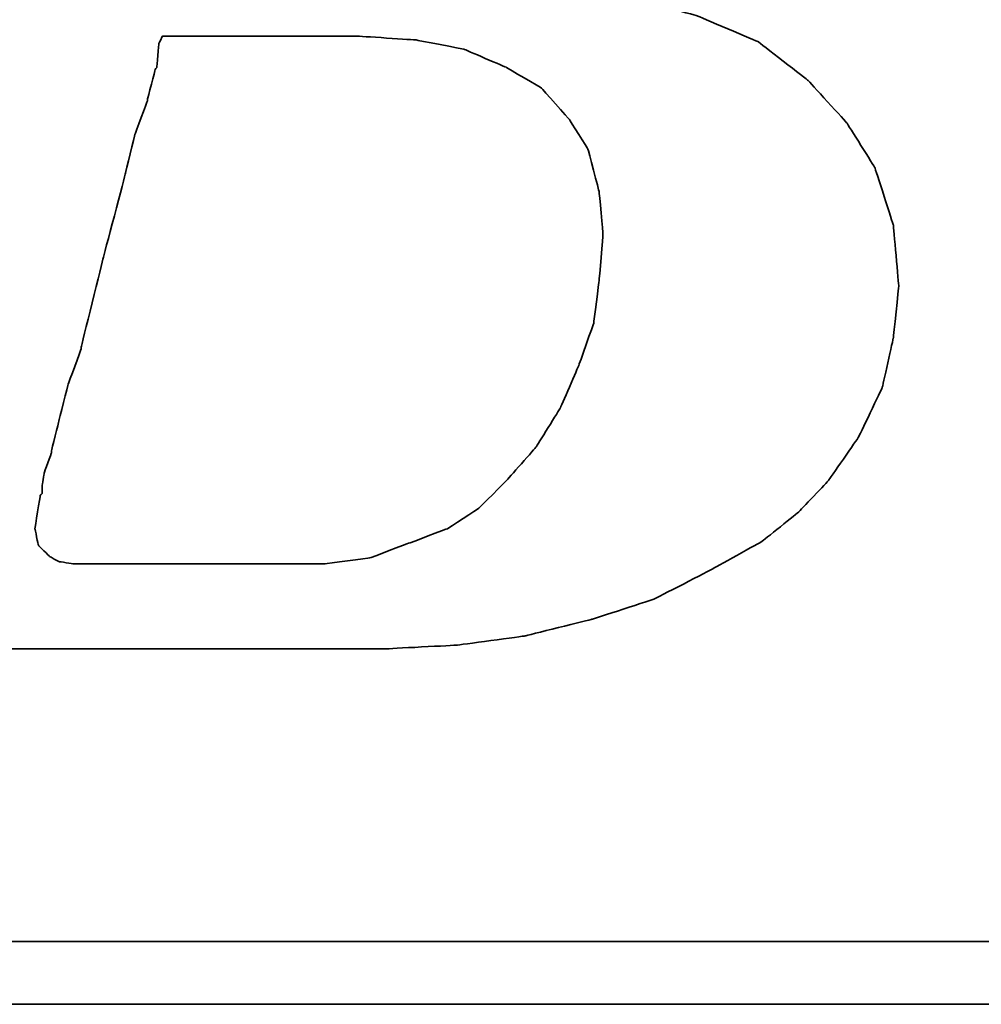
# Model space of a CAD drawing. Header units: millimetres. Extents: x 2482 to 2789, y 455 to 558.
# Tile 27 of 52: x 2709.03 to 2710.78, y 484.64 to 486.43. Entities that reach past the tile are written whole.
import ezdxf

# ---------------------------------------------------------------- set-up
doc = ezdxf.new("R2010")
doc.units = ezdxf.units.MM
doc.header["$LTSCALE"] = 0.2
doc.layers.add('DIM', color=4, linetype='Continuous')
doc.layers.add('layer 1', color=7, linetype='Continuous')

# ---------------------------------------------------------------- blocks, each defined once
blk = doc.blocks.new('TBI MOTION logo(完整正式版)')
at = {"layer": 'layer 1', "color": 22, "lineweight": 35}
for points, knots in [([(-64.65375, -6.86375), (-64.65375, -6.86375), (-64.84375, -7.29625), (-64.84375, -7.29625), (-64.84375, -7.29625), (-64.84375, -7.29625), (-64.86875, -7.34375), (-64.86875, -7.34375), (-64.86875, -7.34375), (-64.86875, -7.34375), (-64.86875, -7.36875), (-64.86875, -7.36875), (-64.86875, -7.36875), (-64.86875, -7.36875), (-65.15375, -7.65375), (-65.15375, -7.65375), (-65.15375, -7.65375), (-65.15375, -7.65375), (-65.17875, -7.65375), (-65.17875, -7.65375), (-65.17875, -7.65375), (-65.17875, -7.65375), (-65.20375, -7.67875), (-65.20375, -7.67875), (-65.20375, -7.67875), (-65.20375, -7.67875), (-65.58875, -7.87125), (-65.58875, -7.87125), (-65.58875, -7.87125), (-65.58875, -7.87125), (-65.63375, -7.87125), (-65.63375, -7.87125), (-65.63375, -7.87125), (-65.63375, -7.87125), (-65.65875, -7.89375), (-65.65875, -7.89375), (-65.65875, -7.89375), (-65.65875, -7.89375), (-66.09375, -7.94375), (-66.09375, -7.94375), (-66.09375, -7.94375), (-66.09375, -7.94375), (-66.11375, -7.94375), (-66.11375, -7.94375), (-66.11375, -7.94375), (-66.11375, -7.94375), (-66.16375, -7.94375), (-66.16375, -7.94375), (-66.16375, -7.94375), (-66.16375, -7.94375), (-66.30875, -7.94375), (-66.30875, -7.94375), (-66.30875, -7.94375), (-66.30875, -7.94375), (-66.69375, -7.94375), (-66.69375, -7.94375), (-66.69375, -7.94375), (-66.69375, -7.94375), (-67.07375, -7.94375), (-67.07375, -7.94375), (-67.07375, -7.94375), (-67.07375, -7.94375), (-67.12375, -7.94375), (-67.12375, -7.94375), (-67.12375, -7.94375), (-67.12375, -7.94375), (-67.12375, -7.96625), (-67.12375, -7.96625), (-67.12375, -7.96625), (-67.12375, -7.96625), (-67.14875, -7.99125), (-67.14875, -7.99125), (-67.14875, -7.99125), (-67.14875, -7.99125), (-67.24375, -8.34875), (-67.24375, -8.34875), (-67.24375, -8.34875), (-67.24375, -8.34875), (-67.31375, -8.68625), (-67.31375, -8.68625), (-67.31375, -8.68625), (-67.31375, -8.68625), (-67.26875, -8.68625), (-67.26875, -8.68625), (-67.26875, -8.68625), (-67.26875, -8.68625), (-67.07375, -8.68625), (-67.07375, -8.68625), (-67.07375, -8.68625), (-67.07375, -8.68625), (-66.54875, -8.68625), (-66.54875, -8.68625), (-66.54875, -8.68625), (-66.54875, -8.68625), (-65.82625, -8.68625), (-65.82625, -8.68625), (-65.82625, -8.68625), (-65.82625, -8.68625), (-65.01375, -8.68625), (-65.01375, -8.68625), (-65.01375, -8.68625), (-65.01375, -8.68625), (-64.05375, -8.68625), (-64.05375, -8.68625), (-64.05375, -8.68625), (-64.05375, -8.68625), (-62.08375, -8.68625), (-62.08375, -8.68625), (-62.08375, -8.68625), (-62.08375, -8.68625), (-60.06875, -8.68625), (-60.06875, -8.68625), (-60.06875, -8.68625), (-60.06875, -8.68625), (-59.10875, -8.68625), (-59.10875, -8.68625), (-59.10875, -8.68625), (-59.10875, -8.68625), (-58.29375, -8.68625), (-58.29375, -8.68625), (-58.29375, -8.68625), (-58.29375, -8.68625), (-57.57375, -8.68625), (-57.57375, -8.68625), (-57.57375, -8.68625), (-57.57375, -8.68625), (-57.04875, -8.68625), (-57.04875, -8.68625), (-57.04875, -8.68625), (-57.04875, -8.68625), (-56.85375, -8.68625), (-56.85375, -8.68625), (-56.85375, -8.68625), (-56.85375, -8.68625), (-56.70875, -8.68625), (-56.70875, -8.68625), (-56.70875, -8.68625), (-56.70875, -8.68625), (-56.61375, -8.68625), (-56.61375, -8.68625), (-56.61375, -8.68625), (-56.61375, -8.68625), (-56.56875, -8.68625), (-56.56875, -8.68625), (-56.56875, -8.68625), (-56.56875, -8.68625), (-55.65375, -8.63875), (-55.65375, -8.63875), (-55.65375, -8.63875), (-55.65375, -8.63875), (-54.76875, -8.51875), (-54.76875, -8.51875), (-54.76875, -8.51875), (-54.76875, -8.51875), (-53.90375, -8.30375), (-53.90375, -8.30375), (-53.90375, -8.30375), (-53.90375, -8.30375), (-53.08875, -8.03875), (-53.08875, -8.03875), (-53.08875, -8.03875), (-53.08875, -8.03875), (-52.34375, -7.65375), (-52.34375, -7.65375), (-52.34375, -7.65375), (-52.34375, -7.65375), (-51.69875, -7.29625), (-51.69875, -7.29625), (-51.69875, -7.29625), (-51.69875, -7.29625), (-51.21875, -6.91125), (-51.21875, -6.91125), (-51.21875, -6.91125), (-51.21875, -6.91125), (-50.83375, -6.50375), (-50.83375, -6.50375), (-50.83375, -6.50375), (-50.83375, -6.50375), (-50.44875, -5.94875), (-50.44875, -5.94875), (-50.44875, -5.94875), (-50.44875, -5.94875), (-50.13875, -5.30375), (-50.13875, -5.30375), (-50.13875, -5.30375), (-50.13875, -5.30375), (-49.99375, -4.65375), (-49.99375, -4.65375), (-49.99375, -4.65375), (-49.99375, -4.65375), (-49.92375, -3.98375), (-49.92375, -3.98375), (-49.92375, -3.98375), (-49.92375, -3.98375), (-49.99375, -3.19374), (-49.99375, -3.19374), (-49.99375, -3.19374), (-49.99375, -3.19374), (-50.23374, -2.44874), (-50.23374, -2.44874), (-50.23374, -2.44874), (-50.23374, -2.44874), (-50.59375, -1.87374), (-50.59375, -1.87374), (-50.59375, -1.87374), (-50.59375, -1.87374), (-51.09875, -1.31874), (-51.09875, -1.31874), (-51.09875, -1.31874), (-51.09875, -1.31874), (-51.74375, -0.81875), (-51.74375, -0.81875), (-51.74375, -0.81875), (-51.74375, -0.81875), (-52.53875, -0.48125), (-52.53875, -0.48125), (-52.53875, -0.48125), (-52.53875, -0.48125), (-53.47375, -0.21875), (-53.47375, -0.21875), (-53.47375, -0.21875), (-53.47375, -0.21875), (-54.52875, -0.04874), (-54.52875, -0.04874), (-54.52875, -0.04874), (-54.52875, -0.04874), (-55.65375, 0.12125), (-55.65375, 0.12125), (-55.65375, 0.12125), (-55.65375, 0.12125), (-54.50375, 0.28624), (-54.50375, 0.28624), (-54.50375, 0.28624), (-54.50375, 0.28624), (-53.83375, 0.38124), (-53.83375, 0.38124), (-53.83375, 0.38124), (-53.83375, 0.38124), (-53.18375, 0.50125), (-53.18375, 0.50125), (-53.18375, 0.50125), (-53.18375, 0.50125), (-52.55875, 0.66874), (-52.55875, 0.66874), (-52.55875, 0.66874), (-52.55875, 0.66874), (-52.03375, 0.86124), (-52.03375, 0.86124), (-52.03375, 0.86124), (-52.03375, 0.86124), (-51.50374, 1.03124), (-51.50374, 1.03124), (-51.50374, 1.03124), (-51.50374, 1.03124), (-51.09875, 1.27125), (-51.09875, 1.27125), (-51.09875, 1.27125), (-51.09875, 1.27125), (-50.71375, 1.48624), (-50.71375, 1.48624), (-50.71375, 1.48624), (-50.71375, 1.48624), (-50.37625, 1.77625), (-50.37625, 1.77625), (-50.37625, 1.77625), (-50.37625, 1.77625), (-49.82375, 2.37625), (-49.82375, 2.37625), (-49.82375, 2.37625), (-49.82375, 2.37625), (-49.41875, 2.99625), (-49.41875, 2.99625), (-49.41875, 2.99625), (-49.41875, 2.99625), (-49.22375, 3.76625), (-49.22375, 3.76625), (-49.22375, 3.76625), (-49.22375, 3.76625), (-49.15375, 4.50874), (-49.15375, 4.50874), (-49.15375, 4.50874), (-49.15375, 4.50874), (-49.20375, 5.25125), (-49.20375, 5.25125), (-49.20375, 5.25125), (-49.20375, 5.25125), (-49.41875, 5.92625), (-49.41875, 5.92625), (-49.41875, 5.92625), (-49.41875, 5.92625), (-49.77875, 6.47625), (-49.77875, 6.47625), (-49.77875, 6.47625), (-49.77875, 6.47625), (-50.33125, 7.02624), (-50.33125, 7.02624), (-50.33125, 7.02624), (-50.33125, 7.02624), (-51.00125, 7.43625), (-51.00125, 7.43625), (-51.00125, 7.43625), (-51.00125, 7.43625), (-51.79375, 7.72625), (-51.79375, 7.72625), (-51.79375, 7.72625), (-51.79375, 7.72625), (-52.72875, 7.89124), (-52.72875, 7.89124), (-52.72875, 7.89124), (-52.72875, 7.89124), (-53.83375, 7.98625), (-53.83375, 7.98625), (-53.83375, 7.98625), (-53.83375, 7.98625), (-53.92875, 7.98625), (-53.92875, 7.98625), (-53.92875, 7.98625), (-53.92875, 7.98625), (-54.26375, 7.98625), (-54.26375, 7.98625), (-54.26375, 7.98625), (-54.26375, 7.98625), (-54.74375, 7.98625), (-54.74375, 7.98625), (-54.74375, 7.98625), (-54.74375, 7.98625), (-55.36875, 7.98625), (-55.36875, 7.98625), (-55.36875, 7.98625), (-55.36875, 7.98625), (-56.13375, 7.98625), (-56.13375, 7.98625), (-56.13375, 7.98625), (-56.13375, 7.98625), (-56.94875, 7.98625), (-56.94875, 7.98625), (-56.94875, 7.98625), (-56.94875, 7.98625), (-58.77625, 7.98625), (-58.77625, 7.98625), (-58.77625, 7.98625), (-58.77625, 7.98625), (-60.59875, 7.98625), (-60.59875, 7.98625), (-60.59875, 7.98625), (-60.59875, 7.98625), (-61.41375, 7.98625), (-61.41375, 7.98625), (-61.41375, 7.98625), (-61.41375, 7.98625), (-62.17875, 7.98625), (-62.17875, 7.98625), (-62.17875, 7.98625), (-62.17875, 7.98625), (-62.80375, 7.98625), (-62.80375, 7.98625), (-62.80375, 7.98625), (-62.80375, 7.98625), (-63.30625, 7.98625), (-63.30625, 7.98625), (-63.30625, 7.98625), (-63.30625, 7.98625), (-63.57375, 7.98625), (-63.57375, 7.98625), (-63.57375, 7.98625), (-63.57375, 7.98625), (-63.57375, 7.96375), (-63.57375, 7.96375), (-63.57375, 7.96375), (-63.57375, 7.96375), (-63.59875, 7.94125), (-63.59875, 7.94125), (-63.59875, 7.94125), (-63.59875, 7.94125), (-63.69375, 7.55625), (-63.69375, 7.55625), (-63.69375, 7.55625), (-63.69375, 7.55625), (-63.76375, 7.24624), (-63.76375, 7.24624), (-63.76375, 7.24624), (-63.76375, 7.24624), (-63.23875, 7.24624), (-63.23875, 7.24624), (-63.23875, 7.24624), (-63.23875, 7.24624), (-62.75875, 7.24624), (-62.75875, 7.24624), (-62.75875, 7.24624), (-62.75875, 7.24624), (-62.61125, 7.24624), (-62.61125, 7.24624), (-62.61125, 7.24624), (-62.61125, 7.24624), (-62.56625, 7.24624), (-62.56625, 7.24624), (-62.56625, 7.24624), (-62.56625, 7.24624), (-62.22875, 7.24624), (-62.22875, 7.24624), (-62.22875, 7.24624), (-62.22875, 7.24624), (-62.20375, 7.24624), (-62.20375, 7.24624), (-62.20375, 7.24624), (-62.20375, 7.24624), (-62.17875, 7.21875), (-62.17875, 7.21875), (-62.17875, 7.21875), (-62.17875, 7.21875), (-61.96375, 7.17125), (-61.96375, 7.17125), (-61.96375, 7.17125), (-61.96375, 7.17125), (-61.72375, 7.12624), (-61.72375, 7.12624), (-61.72375, 7.12624), (-61.72375, 7.12624), (-61.70375, 7.12624), (-61.70375, 7.12624), (-61.70375, 7.12624), (-61.70375, 7.12624), (-61.55875, 7.07624), (-61.55875, 7.07624), (-61.55875, 7.07624), (-61.55875, 7.07624), (-61.50875, 7.07624), (-61.50875, 7.07624), (-61.50875, 7.07624), (-61.50875, 7.07624), (-61.48375, 7.02624), (-61.48375, 7.02624), (-61.48375, 7.02624), (-61.48375, 7.02624), (-61.31875, 6.83375), (-61.31875, 6.83375), (-61.31875, 6.83375), (-61.31875, 6.83375), (-61.29375, 6.81125), (-61.29375, 6.81125), (-61.29375, 6.81125), (-61.29375, 6.81125), (-61.29375, 6.78625), (-61.29375, 6.78625), (-61.29375, 6.78625), (-61.29375, 6.78625), (-61.19875, 6.50124), (-61.19875, 6.50124), (-61.19875, 6.50124), (-61.19875, 6.50124), (-61.17375, 6.45124), (-61.17375, 6.45124), (-61.17375, 6.45124), (-61.17375, 6.45124), (-61.19875, 6.40625), (-61.19875, 6.40625), (-61.19875, 6.40625), (-61.19875, 6.40625), (-61.26875, 5.99624), (-61.26875, 5.99624), (-61.26875, 5.99624), (-61.26875, 5.99624), (-61.26875, 5.85125), (-61.26875, 5.85125), (-61.26875, 5.85125), (-61.26875, 5.85125), (-61.26875, 5.82625), (-61.26875, 5.82625), (-61.26875, 5.82625), (-61.26875, 5.82625), (-61.29375, 5.80625), (-61.29375, 5.80625), (-61.29375, 5.80625), (-61.29375, 5.80625), (-61.34125, 5.66125), (-61.34125, 5.66125), (-61.34125, 5.66125), (-61.34125, 5.66125), (-61.41375, 5.44625), (-61.41375, 5.44625), (-61.41375, 5.44625), (-61.41375, 5.44625), (-61.48375, 5.15625), (-61.48375, 5.15625), (-61.48375, 5.15625), (-61.48375, 5.15625), (-61.58375, 4.82124), (-61.58375, 4.82124), (-61.58375, 4.82124), (-61.58375, 4.82124), (-61.79875, 4.00375), (-61.79875, 4.00375), (-61.79875, 4.00375), (-61.79875, 4.00375), (-62.05875, 2.99625), (-62.05875, 2.99625), (-62.05875, 2.99625), (-62.05875, 2.99625), (-62.34875, 1.91625), (-62.34875, 1.91625), (-62.34875, 1.91625), (-62.34875, 1.91625), (-62.97375, -0.41124), (-62.97375, -0.41124), (-62.97375, -0.41124), (-62.97375, -0.41124), (-63.59875, -2.75875), (-63.59875, -2.75875), (-63.59875, -2.75875), (-63.59875, -2.75875), (-63.88375, -3.86374), (-63.88375, -3.86374), (-63.88375, -3.86374), (-63.88375, -3.86374), (-64.14875, -4.82374), (-64.14875, -4.82374), (-64.14875, -4.82374), (-64.14875, -4.82374), (-64.36375, -5.64125), (-64.36375, -5.64125), (-64.36375, -5.64125), (-64.36375, -5.64125), (-64.43625, -5.97625), (-64.43625, -5.97625), (-64.43625, -5.97625), (-64.43625, -5.97625), (-64.50875, -6.28625), (-64.50875, -6.28625), (-64.50875, -6.28625), (-64.50875, -6.28625), (-64.50875, -6.30875), (-64.50875, -6.30875), (-64.50875, -6.30875), (-64.50875, -6.30875), (-64.57875, -6.50375), (-64.57875, -6.50375), (-64.57875, -6.50375), (-64.57875, -6.50375), (-64.62875, -6.69625), (-64.62875, -6.69625), (-64.62875, -6.69625), (-64.62875, -6.69625), (-64.62875, -6.76875), (-64.62875, -6.76875), (-64.62875, -6.76875), (-64.62875, -6.76875), (-64.62875, -6.81375), (-64.62875, -6.81375), (-64.62875, -6.81375), (-64.62875, -6.81375), (-64.62875, -6.83875), (-64.62875, -6.83875), (-64.62875, -6.83875), (-64.62875, -6.83875), (-64.65375, -6.86375), (-64.65375, -6.86375)], [0, 0, 0, 0, 0.00719424, 0.00719424, 0.00719424, 0.00719425, 0.01438849, 0.01438849, 0.01438849, 0.0143885, 0.02158273, 0.02158273, 0.02158273, 0.02158274, 0.02877698, 0.02877698, 0.02877698, 0.02877699, 0.03597122, 0.03597122, 0.03597122, 0.03597123, 0.04316547, 0.04316547, 0.04316547, 0.04316548, 0.05035971, 0.05035971, 0.05035971, 0.05035972, 0.05755396, 0.05755396, 0.05755396, 0.05755397, 0.0647482, 0.0647482, 0.0647482, 0.06474821, 0.07194245, 0.07194245, 0.07194245, 0.07194246, 0.07913669, 0.07913669, 0.07913669, 0.0791367, 0.08633094, 0.08633094, 0.08633094, 0.08633095, 0.09352518, 0.09352518, 0.09352518, 0.09352519, 0.10071942, 0.10071942, 0.10071942, 0.10071943, 0.10791367, 0.10791367, 0.10791367, 0.10791368, 0.11510791, 0.11510791, 0.11510791, 0.11510792, 0.12230216, 0.12230216, 0.12230216, 0.12230217, 0.1294964, 0.1294964, 0.1294964, 0.12949641, 0.13669065, 0.13669065, 0.13669065, 0.13669066, 0.14388489, 0.14388489, 0.14388489, 0.1438849, 0.15107914, 0.15107914, 0.15107914, 0.15107915, 0.15827338, 0.15827338, 0.15827338, 0.15827339, 0.16546763, 0.16546763, 0.16546763, 0.16546764, 0.17266187, 0.17266187, 0.17266187, 0.17266188, 0.17985612, 0.17985612, 0.17985612, 0.17985613, 0.18705036, 0.18705036, 0.18705036, 0.18705037, 0.1942446, 0.1942446, 0.1942446, 0.19424461, 0.20143885, 0.20143885, 0.20143885, 0.20143886, 0.20863309, 0.20863309, 0.20863309, 0.2086331, 0.21582734, 0.21582734, 0.21582734, 0.21582735, 0.22302158, 0.22302158, 0.22302158, 0.22302159, 0.23021583, 0.23021583, 0.23021583, 0.23021584, 0.23741007, 0.23741007, 0.23741007, 0.23741008, 0.24460432, 0.24460432, 0.24460432, 0.24460433, 0.25179856, 0.25179856, 0.25179856, 0.25179857, 0.25899281, 0.25899281, 0.25899281, 0.25899282, 0.26618705, 0.26618705, 0.26618705, 0.26618706, 0.27338129, 0.27338129, 0.27338129, 0.2733813, 0.28057554, 0.28057554, 0.28057554, 0.28057555, 0.28776978, 0.28776978, 0.28776978, 0.28776979, 0.29496403, 0.29496403, 0.29496403, 0.29496404, 0.30215827, 0.30215827, 0.30215827, 0.30215828, 0.30935252, 0.30935252, 0.30935252, 0.30935253, 0.31654676, 0.31654676, 0.31654676, 0.31654677, 0.32374101, 0.32374101, 0.32374101, 0.32374102, 0.33093525, 0.33093525, 0.33093525, 0.33093526, 0.3381295, 0.3381295, 0.3381295, 0.33812951, 0.34532374, 0.34532374, 0.34532374, 0.34532375, 0.35251799, 0.35251799, 0.35251799, 0.352518, 0.35971223, 0.35971223, 0.35971223, 0.35971224, 0.36690647, 0.36690647, 0.36690647, 0.36690648, 0.37410072, 0.37410072, 0.37410072, 0.37410073, 0.38129496, 0.38129496, 0.38129496, 0.38129497, 0.38848921, 0.38848921, 0.38848921, 0.38848922, 0.39568345, 0.39568345, 0.39568345, 0.39568346, 0.4028777, 0.4028777, 0.4028777, 0.40287771, 0.41007194, 0.41007194, 0.41007194, 0.41007195, 0.41726619, 0.41726619, 0.41726619, 0.4172662, 0.42446043, 0.42446043, 0.42446043, 0.42446044, 0.43165468, 0.43165468, 0.43165468, 0.43165469, 0.43884892, 0.43884892, 0.43884892, 0.43884893, 0.44604317, 0.44604317, 0.44604317, 0.44604318, 0.45323741, 0.45323741, 0.45323741, 0.45323742, 0.46043165, 0.46043165, 0.46043165, 0.46043166, 0.4676259, 0.4676259, 0.4676259, 0.46762591, 0.47482014, 0.47482014, 0.47482014, 0.47482015, 0.48201439, 0.48201439, 0.48201439, 0.4820144, 0.48920863, 0.48920863, 0.48920863, 0.48920864, 0.49640288, 0.49640288, 0.49640288, 0.49640289, 0.50359712, 0.50359712, 0.50359712, 0.50359713, 0.51079137, 0.51079137, 0.51079137, 0.51079138, 0.51798561, 0.51798561, 0.51798561, 0.51798562, 0.52517986, 0.52517986, 0.52517986, 0.52517987, 0.5323741, 0.5323741, 0.5323741, 0.53237411, 0.53956835, 0.53956835, 0.53956835, 0.53956836, 0.54676259, 0.54676259, 0.54676259, 0.5467626, 0.55395683, 0.55395683, 0.55395683, 0.55395684, 0.56115108, 0.56115108, 0.56115108, 0.56115109, 0.56834532, 0.56834532, 0.56834532, 0.56834533, 0.57553957, 0.57553957, 0.57553957, 0.57553958, 0.58273381, 0.58273381, 0.58273381, 0.58273382, 0.58992806, 0.58992806, 0.58992806, 0.58992807, 0.5971223, 0.5971223, 0.5971223, 0.59712231, 0.60431655, 0.60431655, 0.60431655, 0.60431656, 0.61151079, 0.61151079, 0.61151079, 0.6115108, 0.61870504, 0.61870504, 0.61870504, 0.61870505, 0.62589928, 0.62589928, 0.62589928, 0.62589929, 0.63309353, 0.63309353, 0.63309353, 0.63309354, 0.64028777, 0.64028777, 0.64028777, 0.64028778, 0.64748201, 0.64748201, 0.64748201, 0.64748202, 0.65467626, 0.65467626, 0.65467626, 0.65467627, 0.6618705, 0.6618705, 0.6618705, 0.66187051, 0.66906475, 0.66906475, 0.66906475, 0.66906476, 0.67625899, 0.67625899, 0.67625899, 0.676259, 0.68345324, 0.68345324, 0.68345324, 0.68345325, 0.69064748, 0.69064748, 0.69064748, 0.69064749, 0.69784173, 0.69784173, 0.69784173, 0.69784174, 0.70503597, 0.70503597, 0.70503597, 0.70503598, 0.71223022, 0.71223022, 0.71223022, 0.71223023, 0.71942446, 0.71942446, 0.71942446, 0.71942447, 0.72661871, 0.72661871, 0.72661871, 0.72661872, 0.73381295, 0.73381295, 0.73381295, 0.73381296, 0.74100719, 0.74100719, 0.74100719, 0.7410072, 0.74820144, 0.74820144, 0.74820144, 0.74820145, 0.75539568, 0.75539568, 0.75539568, 0.75539569, 0.76258993, 0.76258993, 0.76258993, 0.76258994, 0.76978417, 0.76978417, 0.76978417, 0.76978418, 0.77697842, 0.77697842, 0.77697842, 0.77697843, 0.78417266, 0.78417266, 0.78417266, 0.78417267, 0.79136691, 0.79136691, 0.79136691, 0.79136692, 0.79856115, 0.79856115, 0.79856115, 0.79856116, 0.8057554, 0.8057554, 0.8057554, 0.80575541, 0.81294964, 0.81294964, 0.81294964, 0.81294965, 0.82014388, 0.82014388, 0.82014388, 0.82014389, 0.82733813, 0.82733813, 0.82733813, 0.82733814, 0.83453237, 0.83453237, 0.83453237, 0.83453238, 0.84172662, 0.84172662, 0.84172662, 0.84172663, 0.84892086, 0.84892086, 0.84892086, 0.84892087, 0.85611511, 0.85611511, 0.85611511, 0.85611512, 0.86330935, 0.86330935, 0.86330935, 0.86330936, 0.8705036, 0.8705036, 0.8705036, 0.87050361, 0.87769784, 0.87769784, 0.87769784, 0.87769785, 0.88489209, 0.88489209, 0.88489209, 0.8848921, 0.89208633, 0.89208633, 0.89208633, 0.89208634, 0.89928058, 0.89928058, 0.89928058, 0.89928059, 0.90647482, 0.90647482, 0.90647482, 0.90647483, 0.91366906, 0.91366906, 0.91366906, 0.91366907, 0.92086331, 0.92086331, 0.92086331, 0.92086332, 0.92805755, 0.92805755, 0.92805755, 0.92805756, 0.9352518, 0.9352518, 0.9352518, 0.93525181, 0.94244604, 0.94244604, 0.94244604, 0.94244605, 0.94964029, 0.94964029, 0.94964029, 0.9496403, 0.95683453, 0.95683453, 0.95683453, 0.95683454, 0.96402878, 0.96402878, 0.96402878, 0.96402879, 0.97122302, 0.97122302, 0.97122302, 0.97122303, 0.97841727, 0.97841727, 0.97841727, 0.97841728, 0.98561151, 0.98561151, 0.98561151, 0.98561152, 0.99280576, 0.99280576, 0.99280576, 0.99280577, 1, 1, 1, 1]), ([(-61.03125, -6.57375), (-61.03125, -6.57375), (-61.03125, -6.67125), (-61.03125, -6.67125), (-61.03125, -6.67125), (-61.03125, -6.67125), (-61.05375, -6.69625), (-61.05375, -6.69625), (-61.05375, -6.69625), (-61.05375, -6.69625), (-61.12375, -7.12875), (-61.12375, -7.12875), (-61.12375, -7.12875), (-61.12375, -7.12875), (-61.07875, -7.34375), (-61.07875, -7.34375), (-61.07875, -7.34375), (-61.07875, -7.34375), (-60.93375, -7.48875), (-60.93375, -7.48875), (-60.93375, -7.48875), (-60.93375, -7.48875), (-60.81375, -7.55625), (-60.81375, -7.55625), (-60.81375, -7.55625), (-60.81375, -7.55625), (-60.62375, -7.58375), (-60.62375, -7.58375), (-60.62375, -7.58375), (-60.62375, -7.58375), (-60.30875, -7.58375), (-60.30875, -7.58375), (-60.30875, -7.58375), (-60.30875, -7.58375), (-59.97375, -7.58375), (-59.97375, -7.58375), (-59.97375, -7.58375), (-59.97375, -7.58375), (-59.87875, -7.58375), (-59.87875, -7.58375), (-59.87875, -7.58375), (-59.87875, -7.58375), (-59.63625, -7.58375), (-59.63625, -7.58375), (-59.63625, -7.58375), (-59.63625, -7.58375), (-58.96875, -7.58375), (-58.96875, -7.58375), (-58.96875, -7.58375), (-58.96875, -7.58375), (-58.29375, -7.58375), (-58.29375, -7.58375), (-58.29375, -7.58375), (-58.29375, -7.58375), (-58.05375, -7.58375), (-58.05375, -7.58375), (-58.05375, -7.58375), (-58.05375, -7.58375), (-57.98375, -7.58375), (-57.98375, -7.58375), (-57.98375, -7.58375), (-57.98375, -7.58375), (-57.35875, -7.58375), (-57.35875, -7.58375), (-57.35875, -7.58375), (-57.35875, -7.58375), (-56.78375, -7.50875), (-56.78375, -7.50875), (-56.78375, -7.50875), (-56.78375, -7.50875), (-56.27875, -7.31875), (-56.27875, -7.31875), (-56.27875, -7.31875), (-56.27875, -7.31875), (-55.77375, -7.12875), (-55.77375, -7.12875), (-55.77375, -7.12875), (-55.77375, -7.12875), (-55.36875, -6.86375), (-55.36875, -6.86375), (-55.36875, -6.86375), (-55.36875, -6.86375), (-55.00875, -6.50375), (-55.00875, -6.50375), (-55.00875, -6.50375), (-55.00875, -6.50375), (-54.62375, -6.06875), (-54.62375, -6.06875), (-54.62375, -6.06875), (-54.62375, -6.06875), (-54.31375, -5.56875), (-54.31375, -5.56875), (-54.31375, -5.56875), (-54.31375, -5.56875), (-54.07375, -5.01625), (-54.07375, -5.01625), (-54.07375, -5.01625), (-54.07375, -5.01625), (-53.87875, -4.46374), (-53.87875, -4.46374), (-53.87875, -4.46374), (-53.87875, -4.46374), (-53.80875, -3.91375), (-53.80875, -3.91375), (-53.80875, -3.91375), (-53.80875, -3.91375), (-53.75875, -3.31375), (-53.75875, -3.31375), (-53.75875, -3.31375), (-53.75875, -3.31375), (-53.80875, -2.75875), (-53.80875, -2.75875), (-53.80875, -2.75875), (-53.80875, -2.75875), (-53.95375, -2.20875), (-53.95375, -2.20875), (-53.95375, -2.20875), (-53.95375, -2.20875), (-54.19375, -1.82625), (-54.19375, -1.82625), (-54.19375, -1.82625), (-54.19375, -1.82625), (-54.55375, -1.41875), (-54.55375, -1.41875), (-54.55375, -1.41875), (-54.55375, -1.41875), (-55.00875, -1.15125), (-55.00875, -1.15125), (-55.00875, -1.15125), (-55.00875, -1.15125), (-55.56125, -0.91375), (-55.56125, -0.91375), (-55.56125, -0.91375), (-55.56125, -0.91375), (-56.18125, -0.79375), (-56.18125, -0.79375), (-56.18125, -0.79375), (-56.18125, -0.79375), (-56.94875, -0.74374), (-56.94875, -0.74374), (-56.94875, -0.74374), (-56.94875, -0.74374), (-56.99875, -0.74374), (-56.99875, -0.74374), (-56.99875, -0.74374), (-56.99875, -0.74374), (-57.09375, -0.74374), (-57.09375, -0.74374), (-57.09375, -0.74374), (-57.09375, -0.74374), (-57.38375, -0.74374), (-57.38375, -0.74374), (-57.38375, -0.74374), (-57.38375, -0.74374), (-57.76875, -0.74374), (-57.76875, -0.74374), (-57.76875, -0.74374), (-57.76875, -0.74374), (-58.24625, -0.74374), (-58.24625, -0.74374), (-58.24625, -0.74374), (-58.24625, -0.74374), (-58.72875, -0.74374), (-58.72875, -0.74374), (-58.72875, -0.74374), (-58.72875, -0.74374), (-59.20875, -0.74374), (-59.20875, -0.74374), (-59.20875, -0.74374), (-59.20875, -0.74374), (-59.46875, -0.74374), (-59.46875, -0.74374), (-59.46875, -0.74374), (-59.46875, -0.74374), (-59.51625, -0.83875), (-59.51625, -0.83875), (-59.51625, -0.83875), (-59.51625, -0.83875), (-59.54375, -1.15125), (-59.54375, -1.15125), (-59.54375, -1.15125), (-59.54375, -1.15125), (-59.56375, -1.17874), (-59.56375, -1.17874), (-59.56375, -1.17874), (-59.56375, -1.17874), (-59.66375, -1.55875), (-59.66375, -1.55875), (-59.66375, -1.55875), (-59.66375, -1.55875), (-59.66375, -1.58375), (-59.66375, -1.58375), (-59.66375, -1.58375), (-59.66375, -1.58375), (-59.82875, -2.01874), (-59.82875, -2.01874), (-59.82875, -2.01874), (-59.82875, -2.01874), (-59.94875, -2.52125), (-59.94875, -2.52125), (-59.94875, -2.52125), (-59.94875, -2.52125), (-60.23875, -3.62375), (-60.23875, -3.62375), (-60.23875, -3.62375), (-60.23875, -3.62375), (-60.52375, -4.77624), (-60.52375, -4.77624), (-60.52375, -4.77624), (-60.52375, -4.77624), (-60.52375, -4.79874), (-60.52375, -4.79874), (-60.52375, -4.79874), (-60.52375, -4.79874), (-60.69125, -5.25375), (-60.69125, -5.25375), (-60.69125, -5.25375), (-60.69125, -5.25375), (-60.81375, -5.73625), (-60.81375, -5.73625), (-60.81375, -5.73625), (-60.81375, -5.73625), (-60.90875, -6.11875), (-60.90875, -6.11875), (-60.90875, -6.11875), (-60.90875, -6.11875), (-60.90875, -6.14375), (-60.90875, -6.14375), (-60.90875, -6.14375), (-60.90875, -6.14375), (-61.00375, -6.40875), (-61.00375, -6.40875), (-61.00375, -6.40875), (-61.00375, -6.40875), (-61.03125, -6.57375), (-61.03125, -6.57375)], [0, 0, 0, 0, 0.01694915, 0.01694915, 0.01694915, 0.01694916, 0.03389831, 0.03389831, 0.03389831, 0.03389832, 0.05084746, 0.05084746, 0.05084746, 0.05084747, 0.06779661, 0.06779661, 0.06779661, 0.06779662, 0.08474576, 0.08474576, 0.08474576, 0.08474577, 0.10169492, 0.10169492, 0.10169492, 0.10169493, 0.11864407, 0.11864407, 0.11864407, 0.11864408, 0.13559322, 0.13559322, 0.13559322, 0.13559323, 0.15254237, 0.15254237, 0.15254237, 0.15254238, 0.16949153, 0.16949153, 0.16949153, 0.16949154, 0.18644068, 0.18644068, 0.18644068, 0.18644069, 0.20338983, 0.20338983, 0.20338983, 0.20338984, 0.22033898, 0.22033898, 0.22033898, 0.22033899, 0.23728814, 0.23728814, 0.23728814, 0.23728815, 0.25423729, 0.25423729, 0.25423729, 0.2542373, 0.27118644, 0.27118644, 0.27118644, 0.27118645, 0.28813559, 0.28813559, 0.28813559, 0.2881356, 0.30508475, 0.30508475, 0.30508475, 0.30508476, 0.3220339, 0.3220339, 0.3220339, 0.32203391, 0.33898305, 0.33898305, 0.33898305, 0.33898306, 0.3559322, 0.3559322, 0.3559322, 0.35593221, 0.37288136, 0.37288136, 0.37288136, 0.37288137, 0.38983051, 0.38983051, 0.38983051, 0.38983052, 0.40677966, 0.40677966, 0.40677966, 0.40677967, 0.42372881, 0.42372881, 0.42372881, 0.42372882, 0.44067797, 0.44067797, 0.44067797, 0.44067798, 0.45762712, 0.45762712, 0.45762712, 0.45762713, 0.47457627, 0.47457627, 0.47457627, 0.47457628, 0.49152542, 0.49152542, 0.49152542, 0.49152543, 0.50847458, 0.50847458, 0.50847458, 0.50847459, 0.52542373, 0.52542373, 0.52542373, 0.52542374, 0.54237288, 0.54237288, 0.54237288, 0.54237289, 0.55932203, 0.55932203, 0.55932203, 0.55932204, 0.57627119, 0.57627119, 0.57627119, 0.5762712, 0.59322034, 0.59322034, 0.59322034, 0.59322035, 0.61016949, 0.61016949, 0.61016949, 0.6101695, 0.62711864, 0.62711864, 0.62711864, 0.62711865, 0.6440678, 0.6440678, 0.6440678, 0.64406781, 0.66101695, 0.66101695, 0.66101695, 0.66101696, 0.6779661, 0.6779661, 0.6779661, 0.67796611, 0.69491525, 0.69491525, 0.69491525, 0.69491526, 0.71186441, 0.71186441, 0.71186441, 0.71186442, 0.72881356, 0.72881356, 0.72881356, 0.72881357, 0.74576271, 0.74576271, 0.74576271, 0.74576272, 0.76271186, 0.76271186, 0.76271186, 0.76271187, 0.77966102, 0.77966102, 0.77966102, 0.77966103, 0.79661017, 0.79661017, 0.79661017, 0.79661018, 0.81355932, 0.81355932, 0.81355932, 0.81355933, 0.83050847, 0.83050847, 0.83050847, 0.83050848, 0.84745763, 0.84745763, 0.84745763, 0.84745764, 0.86440678, 0.86440678, 0.86440678, 0.86440679, 0.88135593, 0.88135593, 0.88135593, 0.88135594, 0.89830508, 0.89830508, 0.89830508, 0.89830509, 0.91525424, 0.91525424, 0.91525424, 0.91525425, 0.93220339, 0.93220339, 0.93220339, 0.9322034, 0.94915254, 0.94915254, 0.94915254, 0.94915255, 0.96610169, 0.96610169, 0.96610169, 0.9661017, 0.98305085, 0.98305085, 0.98305085, 0.98305086, 1, 1, 1, 1]), ([(75.90875, -9.47875), (75.90875, -9.47875), (75.90875, -12.28625), (75.90875, -12.28625), (75.90875, -12.28625), (75.90875, -12.28625), (75.90875, -12.47875), (75.90875, -12.47875), (75.90875, -12.47875), (75.90875, -12.47875), (75.71625, -12.47875), (75.71625, -12.47875), (75.71625, -12.47875), (75.71625, -12.47875), (-88.32875, -12.47875), (-88.32875, -12.47875), (-88.32875, -12.47875), (-88.32875, -12.47875), (-88.32875, -13.29375), (-88.32875, -13.29375), (-88.32875, -13.29375), (-88.32875, -13.29375), (82.89125, -13.29375), (82.89125, -13.29375), (82.89125, -13.29375), (82.89125, -13.29375), (75.90875, -9.47875), (75.90875, -9.47875)], [0, 0, 0, 0, 0.14285714, 0.14285714, 0.14285714, 0.14285715, 0.28571429, 0.28571429, 0.28571429, 0.2857143, 0.42857143, 0.42857143, 0.42857143, 0.42857144, 0.57142857, 0.57142857, 0.57142857, 0.57142858, 0.71428571, 0.71428571, 0.71428571, 0.71428572, 0.85714286, 0.85714286, 0.85714286, 0.85714287, 1, 1, 1, 1])]:
    blk.add_open_spline(points, degree=3, knots=knots, dxfattribs=at)

msp = doc.modelspace()

# ---------------------------------------------------------------- block references
at = {"layer": 'DIM', "color": 7, "xscale": 0.1404528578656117, "yscale": 0.1404528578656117, "zscale": 0.1404528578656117}
msp.add_blockref('TBI MOTION logo(完整正式版)', (2717.6386, 486.5058), dxfattribs=at)

doc.saveas('drawing.dxf')
